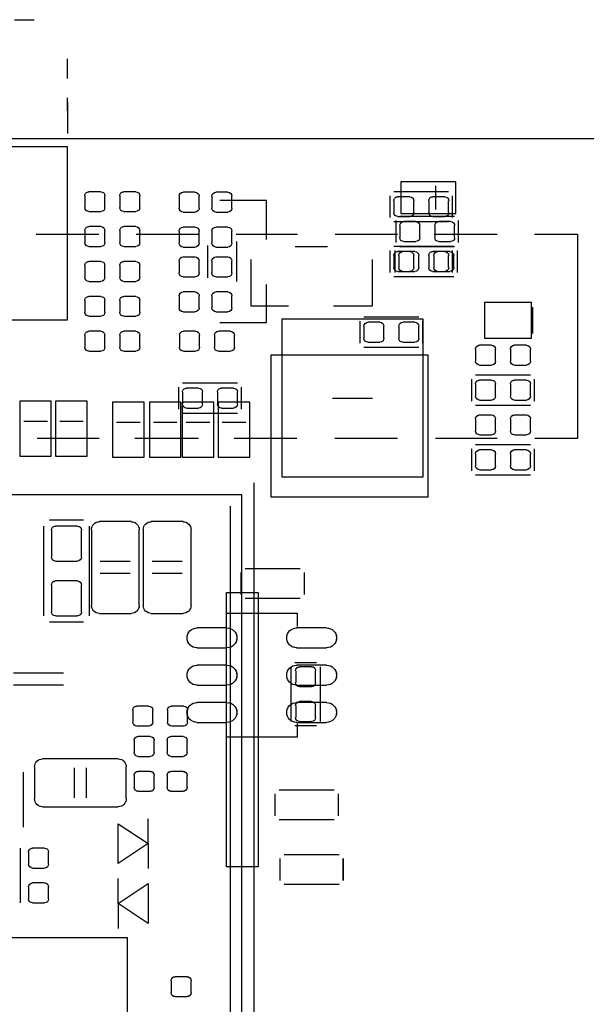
# Model space of a CAD drawing. Header units: inches. Extents: x -2.12 to 5.58, y -1.38 to 1.5.
# Tile 31 of 32: x 0.17 to 0.74, y 0.51 to 1.5. Entities that reach past the tile are written whole.
import ezdxf

# ---------------------------------------------------------------- set-up
doc = ezdxf.new("R2010")
doc.units = ezdxf.units.IN
doc.header["$MEASUREMENT"] = 0
for name, color, linetype in [('INTF_BLUE', 7, 'Continuous'), ('INTF_CYAN', 7, 'Continuous'), ('INTF_GREEN_1', 7, 'Continuous'), ('INTF_GREEN_2', 7, 'Continuous'), ('INTF_GREEN_3', 7, 'Continuous'), ('INTF_MAGENTA', 7, 'Continuous'), ('INTF_MAGENTA_1', 7, 'Continuous'), ('INTF_RED', 7, 'Continuous'), ('INTF_RED_1', 7, 'Continuous'), ('INTF_RED_2', 7, 'Continuous'), ('INTF_YELLOW_1', 7, 'Continuous'), ('INTF_YELLOW_2', 7, 'Continuous'), ('INTF_YELLOW_3', 7, 'Continuous'), ('WHITE', 7, 'Continuous')]:
    doc.layers.add(name, color=color, linetype=linetype)

# ---------------------------------------------------------------- blocks, each defined once
blk = doc.blocks.new('DDD71C7C7C9CF9294EF7B95702A5EAB48181DBE0$$$B8A4396250C5687B1D31E70758B30729E1AC4426')
at = {"layer": 'INTF_GREEN_2', "color": 3}
blk.add_line((-261.715, -54.15), (-176.714, -54.15), dxfattribs=at)
blk.add_line((-261.715, -54.15), (-176.714, -54.15), dxfattribs=at)
at = {"layer": 'INTF_MAGENTA', "color": 6}
for p, q in [((-227.378, -51.116), (-227.878, -51.116)), ((-228.73, -52.611), (-228.73, -52.111)), ((-228.73, -53.441), (-228.73, -53.111)), ((-228.73, -53.211), (-228.73, -54.017)), ((-228.73, -58.763), (-228.73, -54.359)), ((-228.73, -54.359), (-222.527, -54.359)), ((-238.544, -56.159), (-238.544, -55.601)), ((-238.442, -55.499), (-237.046, -55.499)), ((-236.944, -55.601), (-236.944, -56.159)), ((-233.797, -55.725), (-232.61, -55.725)), ((-233.797, -56.718), (-233.797, -55.725)), ((-237.046, -56.261), (-238.442, -56.261)), ((-238.442, -56.896), (-237.046, -56.896)), ((-233.045, -57.785), (-233.045, -56.769)), ((-232.293, -56.871), (-232.293, -57.693)), ((-238.544, -57.556), (-238.544, -56.998)), ((-236.944, -56.998), (-236.944, -57.556)), ((-237.046, -57.658), (-238.442, -57.658)), ((-233.797, -58.829), (-233.797, -57.865)), ((-240.591, -59.11), (-240.591, -58.441)), ((-240.555, -59.228), (-240.555, -58.323)), ((-240.555, -58.323), (-239.352, -58.323)), ((-239.352, -58.323), (-239.352, -59.228)), ((-237.795, -62.763), (-237.795, -58.75)), ((-237.795, -58.75), (-234.188, -58.75)), ((-234.188, -58.75), (-234.188, -62.763)), ((-232.61, -58.829), (-233.797, -58.829)), ((-226.678, -58.763), (-228.73, -58.763)), ((-239.352, -59.228), (-240.555, -59.228)), ((-240.525, -60.173), (-239.128, -60.173)), ((-240.627, -60.833), (-240.627, -60.274)), ((-239.027, -60.274), (-239.027, -60.833)), ((-233.058, -60.376), (-231.661, -60.376)), ((-233.159, -61.036), (-233.159, -60.477)), ((-231.559, -60.477), (-231.559, -61.036)), ((-239.128, -60.935), (-240.525, -60.935)), ((-235.483, -60.757), (-236.499, -60.757)), ((-231.661, -61.138), (-233.058, -61.138)), ((-240.525, -61.951), (-239.128, -61.951)), ((-240.627, -62.611), (-240.627, -62.052)), ((-239.027, -62.052), (-239.027, -62.611)), ((-239.128, -62.713), (-240.525, -62.713)), ((-234.188, -62.763), (-237.795, -62.763)), ((-231.648, -64.922), (-230.886, -64.922)), ((-230.327, -64.922), (-229.565, -64.922)), ((-231.648, -65.227), (-230.886, -65.227)), ((-230.327, -65.227), (-229.565, -65.227)), ((-228.625, -67.767), (-227.355, -67.767)), ((-228.625, -68.072), (-227.355, -68.072)), ((-229.21, -70.942), (-229.21, -70.18)), ((-228.905, -70.942), (-228.905, -70.18)), ((-227.609, -71.692), (-227.609, -70.294)), ((-230.784, -72.111), (-230.784, -71.476)), ((-230.022, -71.603), (-230.784, -72.111)), ((-230.022, -72.619), (-230.022, -71.603)), ((-230.784, -72.111), (-230.784, -72.746)), ((-230.784, -72.111), (-230.022, -72.619)), ((-227.533, -73.622), (-227.533, -72.225)), ((-230.022, -73.635), (-230.022, -73)), ((-230.784, -73.127), (-230.784, -74.143)), ((-230.022, -73.635), (-230.784, -73.127)), ((-230.784, -74.143), (-230.022, -73.635)), ((-230.022, -73.635), (-230.022, -74.27)), ((-230.26, -74.514), (-227.257, -74.514)), ((-230.26, -76.717), (-230.26, -74.514))]:
    blk.add_line(p, q, dxfattribs=at)
at = {"layer": 'INTF_RED_1', "color": 1}
for p, q in [((-233.172, -76.835), (-233.172, -63.221)), ((-233.172, -63.221), (-210.49, -63.221))]:
    blk.add_line(p, q, dxfattribs=at)
at = {"layer": 'WHITE', "color": 7}
for p, q in [((-238.341, -55.626), (-238.036, -55.626)), ((-237.452, -55.626), (-237.147, -55.626)), ((-230.569, -55.905), (-230.569, -55.601)), ((-230.467, -55.499), (-230.162, -55.499)), ((-230.06, -55.601), (-230.06, -55.905)), ((-229.679, -55.905), (-229.679, -55.601)), ((-229.578, -55.499), (-229.273, -55.499)), ((-229.172, -55.601), (-229.172, -55.905)), ((-238.442, -56.032), (-238.442, -55.728)), ((-237.935, -55.728), (-237.935, -56.032)), ((-237.554, -56.032), (-237.554, -55.728)), ((-237.046, -55.728), (-237.046, -56.032)), ((-238.036, -56.134), (-238.341, -56.134)), ((-237.147, -56.134), (-237.452, -56.134)), ((-230.162, -56.007), (-230.467, -56.007)), ((-229.273, -56.007), (-229.578, -56.007)), ((-230.467, -56.388), (-230.162, -56.388)), ((-229.578, -56.388), (-229.273, -56.388)), ((-230.569, -56.794), (-230.569, -56.49)), ((-230.06, -56.49), (-230.06, -56.794)), ((-229.679, -56.794), (-229.679, -56.49)), ((-229.172, -56.49), (-229.172, -56.794)), ((-230.162, -56.896), (-230.467, -56.896)), ((-229.273, -56.896), (-229.578, -56.896)), ((-238.442, -57.429), (-238.442, -57.125)), ((-238.341, -57.023), (-238.036, -57.023)), ((-237.935, -57.125), (-237.935, -57.429)), ((-237.554, -57.429), (-237.554, -57.125)), ((-237.452, -57.023), (-237.147, -57.023)), ((-237.046, -57.125), (-237.046, -57.429)), ((-230.569, -57.683), (-230.569, -57.379)), ((-230.467, -57.277), (-230.162, -57.277)), ((-230.06, -57.379), (-230.06, -57.683)), ((-229.679, -57.683), (-229.679, -57.379)), ((-229.578, -57.277), (-229.273, -57.277)), ((-229.172, -57.379), (-229.172, -57.683)), ((-238.036, -57.531), (-238.341, -57.531)), ((-237.147, -57.531), (-237.452, -57.531)), ((-230.162, -57.785), (-230.467, -57.785)), ((-229.273, -57.785), (-229.578, -57.785)), ((-230.467, -58.166), (-230.162, -58.166)), ((-229.578, -58.166), (-229.273, -58.166)), ((-230.569, -58.572), (-230.569, -58.268)), ((-230.06, -58.268), (-230.06, -58.572)), ((-229.679, -58.572), (-229.679, -58.268)), ((-229.172, -58.268), (-229.172, -58.572)), ((-230.162, -58.674), (-230.467, -58.674)), ((-229.273, -58.674), (-229.578, -58.674)), ((-230.569, -59.461), (-230.569, -59.157)), ((-230.467, -59.055), (-230.162, -59.055)), ((-230.06, -59.157), (-230.06, -59.461)), ((-229.679, -59.461), (-229.679, -59.157)), ((-229.578, -59.055), (-229.273, -59.055)), ((-229.172, -59.157), (-229.172, -59.461)), ((-240.424, -59.411), (-240.119, -59.411)), ((-239.535, -59.411), (-239.23, -59.411)), ((-240.525, -59.817), (-240.525, -59.512)), ((-240.017, -59.512), (-240.017, -59.817)), ((-239.636, -59.817), (-239.636, -59.512)), ((-239.128, -59.512), (-239.128, -59.817)), ((-230.162, -59.563), (-230.467, -59.563)), ((-229.273, -59.563), (-229.578, -59.563)), ((-240.119, -59.919), (-240.424, -59.919)), ((-239.23, -59.919), (-239.535, -59.919)), ((-240.525, -60.706), (-240.525, -60.401)), ((-240.424, -60.3), (-240.119, -60.3)), ((-240.017, -60.401), (-240.017, -60.706)), ((-239.636, -60.706), (-239.636, -60.401)), ((-239.535, -60.3), (-239.23, -60.3)), ((-239.128, -60.401), (-239.128, -60.706)), ((-233.058, -60.909), (-233.058, -60.604)), ((-232.956, -60.503), (-232.651, -60.503)), ((-232.55, -60.604), (-232.55, -60.909)), ((-232.169, -60.909), (-232.169, -60.604)), ((-232.067, -60.503), (-231.762, -60.503)), ((-231.661, -60.604), (-231.661, -60.909)), ((-240.119, -60.808), (-240.424, -60.808)), ((-239.23, -60.808), (-239.535, -60.808)), ((-240.424, -61.189), (-240.119, -61.189)), ((-239.535, -61.189), (-239.23, -61.189)), ((-232.651, -61.011), (-232.956, -61.011)), ((-231.762, -61.011), (-232.067, -61.011)), ((-240.525, -61.595), (-240.525, -61.29)), ((-240.017, -61.29), (-240.017, -61.595)), ((-239.636, -61.595), (-239.636, -61.29)), ((-239.128, -61.29), (-239.128, -61.595)), ((-240.119, -61.697), (-240.424, -61.697)), ((-239.23, -61.697), (-239.535, -61.697)), ((-240.525, -62.484), (-240.525, -62.179)), ((-240.424, -62.078), (-240.119, -62.078)), ((-240.017, -62.179), (-240.017, -62.484)), ((-239.636, -62.484), (-239.636, -62.179)), ((-239.535, -62.078), (-239.23, -62.078)), ((-239.128, -62.179), (-239.128, -62.484)), ((-240.119, -62.586), (-240.424, -62.586)), ((-239.23, -62.586), (-239.535, -62.586)), ((-229.083, -64.808), (-229.083, -64.122)), ((-228.981, -64.021), (-228.422, -64.021)), ((-228.321, -64.122), (-228.321, -64.808)), ((-228.422, -64.91), (-228.981, -64.91)), ((-228.981, -65.418), (-228.422, -65.418)), ((-229.083, -66.205), (-229.083, -65.519)), ((-228.321, -65.519), (-228.321, -66.205)), ((-228.422, -66.307), (-228.981, -66.307)), ((-231.788, -69.012), (-231.788, -68.707)), ((-231.686, -68.605), (-231.381, -68.605)), ((-231.28, -68.707), (-231.28, -69.012)), ((-230.899, -69.012), (-230.899, -68.707)), ((-230.797, -68.605), (-230.492, -68.605)), ((-230.391, -68.707), (-230.391, -69.012)), ((-231.381, -69.113), (-231.686, -69.113)), ((-230.492, -69.113), (-230.797, -69.113)), ((-231.775, -69.787), (-231.775, -69.482)), ((-231.673, -69.38), (-231.369, -69.38)), ((-231.267, -69.482), (-231.267, -69.787)), ((-230.937, -69.787), (-230.937, -69.482)), ((-230.835, -69.38), (-230.53, -69.38)), ((-230.429, -69.482), (-230.429, -69.787)), ((-231.369, -69.888), (-231.673, -69.888)), ((-230.53, -69.888), (-230.835, -69.888)), ((-231.775, -70.676), (-231.775, -70.371)), ((-231.673, -70.269), (-231.369, -70.269)), ((-231.267, -70.371), (-231.267, -70.676)), ((-230.937, -70.676), (-230.937, -70.371)), ((-230.835, -70.269), (-230.53, -70.269)), ((-230.429, -70.371), (-230.429, -70.676)), ((-231.369, -70.777), (-231.673, -70.777)), ((-230.53, -70.777), (-230.835, -70.777)), ((-228.143, -72.225), (-227.838, -72.225)), ((-228.244, -72.631), (-228.244, -72.326)), ((-227.736, -72.326), (-227.736, -72.631)), ((-227.838, -72.733), (-228.143, -72.733)), ((-228.244, -73.52), (-228.244, -73.216)), ((-228.143, -73.114), (-227.838, -73.114)), ((-227.736, -73.216), (-227.736, -73.52)), ((-227.838, -73.622), (-228.143, -73.622)), ((-231.775, -75.501), (-231.47, -75.501)), ((-231.877, -75.908), (-231.877, -75.603)), ((-231.369, -75.603), (-231.369, -75.908)), ((-231.47, -76.01), (-231.775, -76.01))]:
    blk.add_line(p, q, dxfattribs=at)
for centre, start, end in [((-238.341, -55.728), 90, 180), ((-238.036, -55.728), 360, 90), ((-237.452, -55.728), 90, 180), ((-237.147, -55.728), 360, 90), ((-230.467, -55.601), 90, 180), ((-230.162, -55.601), 360, 90), ((-229.578, -55.601), 90, 180), ((-229.273, -55.601), 360, 90), ((-230.467, -55.905), 180, 270), ((-230.162, -55.905), 270, 0), ((-229.578, -55.905), 180, 270), ((-229.273, -55.905), 270, 0), ((-238.341, -56.032), 180, 270), ((-238.036, -56.032), 270, 0), ((-237.452, -56.032), 180, 270), ((-237.147, -56.032), 270, 0), ((-230.467, -56.49), 90, 180), ((-230.162, -56.49), 360, 90), ((-229.578, -56.49), 90, 180), ((-229.273, -56.49), 360, 90), ((-230.467, -56.794), 180, 270), ((-230.162, -56.794), 270, 0), ((-229.578, -56.794), 180, 270), ((-229.273, -56.794), 270, 0), ((-238.341, -57.125), 90, 180), ((-238.036, -57.125), 360, 90), ((-237.452, -57.125), 90, 180), ((-237.147, -57.125), 360, 90), ((-238.341, -57.429), 180, 270), ((-238.036, -57.429), 270, 0), ((-237.452, -57.429), 180, 270), ((-237.147, -57.429), 270, 0), ((-230.467, -57.379), 90, 180), ((-230.162, -57.379), 360, 90), ((-229.578, -57.379), 90, 180), ((-229.273, -57.379), 360, 90), ((-230.467, -57.683), 180, 270), ((-230.162, -57.683), 270, 0), ((-229.578, -57.683), 180, 270), ((-229.273, -57.683), 270, 0), ((-230.467, -58.268), 90, 180), ((-230.162, -58.268), 360, 90), ((-229.578, -58.268), 90, 180), ((-229.273, -58.268), 360, 90), ((-230.467, -58.572), 180, 270), ((-230.162, -58.572), 270, 0), ((-229.578, -58.572), 180, 270), ((-229.273, -58.572), 270, 0), ((-230.467, -59.157), 90, 180), ((-230.162, -59.157), 360, 90), ((-229.578, -59.157), 90, 180), ((-229.273, -59.157), 360, 90), ((-240.424, -59.512), 90, 180), ((-240.119, -59.512), 360, 90), ((-239.535, -59.512), 90, 180), ((-239.23, -59.512), 360, 90), ((-230.467, -59.461), 180, 270), ((-230.162, -59.461), 270, 0), ((-229.578, -59.461), 180, 270), ((-229.273, -59.461), 270, 0), ((-240.424, -59.817), 180, 270), ((-240.119, -59.817), 270, 0), ((-239.535, -59.817), 180, 270), ((-239.23, -59.817), 270, 0), ((-240.424, -60.401), 90, 180), ((-240.119, -60.401), 360, 90), ((-239.535, -60.401), 90, 180), ((-239.23, -60.401), 360, 90), ((-240.424, -60.706), 180, 270), ((-240.119, -60.706), 270, 0), ((-239.535, -60.706), 180, 270), ((-239.23, -60.706), 270, 0), ((-232.956, -60.604), 90, 180), ((-232.651, -60.604), 360, 90), ((-232.067, -60.604), 90, 180), ((-231.762, -60.604), 360, 90), ((-232.956, -60.909), 180, 270), ((-232.651, -60.909), 270, 0), ((-232.067, -60.909), 180, 270), ((-231.762, -60.909), 270, 0), ((-240.424, -61.29), 90, 180), ((-240.119, -61.29), 360, 90), ((-239.535, -61.29), 90, 180), ((-239.23, -61.29), 360, 90), ((-240.424, -61.595), 180, 270), ((-240.119, -61.595), 270, 0), ((-239.535, -61.595), 180, 270), ((-239.23, -61.595), 270, 0), ((-240.424, -62.179), 90, 180), ((-240.119, -62.179), 360, 90), ((-239.535, -62.179), 90, 180), ((-239.23, -62.179), 360, 90), ((-240.424, -62.484), 180, 270), ((-240.119, -62.484), 270, 0), ((-239.535, -62.484), 180, 270), ((-239.23, -62.484), 270, 0), ((-228.981, -64.122), 90, 180), ((-228.422, -64.122), 360, 90), ((-228.981, -64.808), 180, 270), ((-228.422, -64.808), 270, 0), ((-228.981, -65.519), 90, 180), ((-228.422, -65.519), 360, 90), ((-228.981, -66.205), 180, 270), ((-228.422, -66.205), 270, 0), ((-231.686, -68.707), 90, 180), ((-231.381, -68.707), 360, 90), ((-230.797, -68.707), 90, 180), ((-230.492, -68.707), 360, 90), ((-231.686, -69.012), 180, 270), ((-231.381, -69.012), 270, 0), ((-230.797, -69.012), 180, 270), ((-230.492, -69.012), 270, 0), ((-231.673, -69.482), 90, 180), ((-231.369, -69.482), 360, 90), ((-230.835, -69.482), 90, 180), ((-230.53, -69.482), 360, 90), ((-231.673, -69.787), 180, 270), ((-231.369, -69.787), 270, 0), ((-230.835, -69.787), 180, 270), ((-230.53, -69.787), 270, 0), ((-231.673, -70.371), 90, 180), ((-231.369, -70.371), 360, 90), ((-230.835, -70.371), 90, 180), ((-230.53, -70.371), 360, 90), ((-231.673, -70.676), 180, 270), ((-231.369, -70.676), 270, 0), ((-230.835, -70.676), 180, 270), ((-230.53, -70.676), 270, 0), ((-228.143, -72.326), 90, 180), ((-227.838, -72.326), 360, 90), ((-228.143, -72.631), 180, 270), ((-227.838, -72.631), 270, 0), ((-228.143, -73.216), 90, 180), ((-227.838, -73.216), 360, 90), ((-228.143, -73.52), 180, 270), ((-227.838, -73.52), 270, 0), ((-231.775, -75.603), 90, 180), ((-231.47, -75.603), 360, 90), ((-231.775, -75.908), 180, 270), ((-231.47, -75.908), 270, 0)]:
    blk.add_arc(centre, 0.102, start, end, dxfattribs=at)
blk = doc.blocks.new('S70CR100-TOP')
at = {"color": 0}
blk.add_blockref('DDD71C7C7C9CF9294EF7B95702A5EAB48181DBE0$$$B8A4396250C5687B1D31E70758B30729E1AC4426', (0, 0), dxfattribs=at)
blk = doc.blocks.new('3873F21D59116B9BB77B534D235B23D2048C078A$$$B8A4396250C5687B1D31E70758B30729E1AC4426')
at = {"layer": 'INTF_BLUE', "color": 5}
for p, q in [((-240.627, -56.5804), (-241.7286, -56.5804)), ((-241.7286, -56.5804), (-241.7286, -61.7836)), ((-238.0722, -56.5804), (-239.6747, -56.5804)), ((-235.5518, -56.5804), (-237.1342, -56.5804)), ((-233.0315, -56.5804), (-234.588, -56.5804)), ((-230.4795, -56.5804), (-232.0762, -56.5804)), ((-227.9274, -56.5804), (-229.5243, -56.5804)), ((-241.7286, -61.7836), (-240.6387, -61.7836)), ((-239.6806, -61.7836), (-238.1067, -61.7836)), ((-237.14, -61.7836), (-235.5461, -61.7836)), ((-234.5736, -61.7836), (-232.9797, -61.7836)), ((-232.0648, -61.7836), (-230.4478, -61.7836)), ((-229.5387, -61.7836), (-227.9563, -61.7836)), ((-234.7595, -65.2018), (-234.7595, -65.7606)), ((-233.2609, -65.1002), (-234.6579, -65.1002)), ((-233.1593, -65.7606), (-233.1593, -65.2018)), ((-234.6579, -65.8622), (-233.2609, -65.8622)), ((-232.7783, -66.2414), (-234.5817, -66.2414)), ((-234.5817, -66.2414), (-234.5817, -66.5762)), ((-232.7783, -66.5709), (-232.7783, -66.2414)), ((-234.5817, -69.0557), (-234.5817, -69.3946)), ((-232.7783, -69.3946), (-232.7783, -69.0748)), ((-234.5817, -69.3946), (-232.7783, -69.3946)), ((-234.1245, -70.739), (-235.5215, -70.739)), ((-235.6231, -70.8406), (-235.6231, -71.3994)), ((-234.0229, -71.3994), (-234.0229, -70.8406)), ((-235.5215, -71.501), (-234.1245, -71.501)), ((-235.7501, -72.4916), (-235.7501, -73.0504)), ((-234.2515, -72.39), (-235.6485, -72.39)), ((-234.1499, -73.0504), (-234.1499, -72.4916)), ((-235.6485, -73.152), (-234.2515, -73.152))]:
    blk.add_line(p, q, dxfattribs=at)
at = {"layer": 'INTF_MAGENTA_1', "color": 6}
for p, q in [((-235.331, -66.614), (-234.569, -66.614)), ((-232.791, -66.614), (-232.029, -66.614)), ((-234.569, -67.122), (-235.331, -67.122)), ((-232.029, -67.122), (-232.791, -67.122)), ((-235.331, -67.564), (-234.569, -67.564)), ((-232.791, -67.564), (-232.029, -67.564)), ((-234.569, -68.072), (-235.331, -68.072)), ((-232.029, -68.072), (-232.791, -68.072)), ((-235.331, -68.514), (-234.569, -68.514)), ((-232.791, -68.514), (-232.029, -68.514)), ((-234.569, -69.022), (-235.331, -69.022)), ((-232.029, -69.022), (-232.791, -69.022))]:
    blk.add_line(p, q, dxfattribs=at)
for centre, start, end in [((-235.331, -66.868), 90, 270), ((-234.569, -66.868), 270, 90), ((-232.791, -66.868), 90, 270), ((-232.029, -66.868), 270, 90), ((-235.331, -67.818), 90, 270), ((-234.569, -67.818), 270, 90), ((-232.791, -67.818), 90, 270), ((-232.029, -67.818), 270, 90), ((-235.331, -68.768), 90, 270), ((-234.569, -68.768), 270, 90), ((-232.791, -68.768), 90, 270), ((-232.029, -68.768), 270, 90)]:
    blk.add_arc(centre, 0.254, start, end, dxfattribs=at)
at = {"layer": 'INTF_YELLOW_3', "color": 2}
blk.add_line((-261.715, -54.15), (-176.714, -54.15), dxfattribs=at)
blk.add_line((-261.715, -54.15), (-176.714, -54.15), dxfattribs=at)
blk = doc.blocks.new('S70CR100-BOT')
at = {"color": 0}
blk.add_blockref('3873F21D59116B9BB77B534D235B23D2048C078A$$$B8A4396250C5687B1D31E70758B30729E1AC4426', (0, 0), dxfattribs=at)
blk = doc.blocks.new('31673240982F5778DC3FB12357F58391CCFCB263$$$B8A4396250C5687B1D31E70758B30729E1AC4426')
at = {"layer": 'INTF_CYAN', "color": 4}
for p, q in [((-235.331, -66.614), (-234.569, -66.614)), ((-232.791, -66.614), (-232.029, -66.614)), ((-234.569, -67.122), (-235.331, -67.122)), ((-232.029, -67.122), (-232.791, -67.122)), ((-235.331, -67.564), (-234.569, -67.564)), ((-232.791, -67.564), (-232.029, -67.564)), ((-234.569, -68.072), (-235.331, -68.072)), ((-232.029, -68.072), (-232.791, -68.072)), ((-235.331, -68.514), (-234.569, -68.514)), ((-232.791, -68.514), (-232.029, -68.514)), ((-234.569, -69.022), (-235.331, -69.022)), ((-232.029, -69.022), (-232.791, -69.022))]:
    blk.add_line(p, q, dxfattribs=at)
for centre, start, end in [((-235.331, -66.868), 90, 270), ((-234.569, -66.868), 270, 90), ((-232.791, -66.868), 90, 270), ((-232.029, -66.868), 270, 90), ((-235.331, -67.818), 90, 270), ((-234.569, -67.818), 270, 90), ((-232.791, -67.818), 90, 270), ((-232.029, -67.818), 270, 90), ((-235.331, -68.768), 90, 270), ((-234.569, -68.768), 270, 90), ((-232.791, -68.768), 90, 270), ((-232.029, -68.768), 270, 90)]:
    blk.add_arc(centre, 0.254, start, end, dxfattribs=at)
at = {"layer": 'INTF_GREEN_1', "color": 3}
for p, q in [((-241.7286, -56.5804), (-241.7286, -61.7836)), ((-240.627, -56.5804), (-241.7286, -56.5804)), ((-238.0722, -56.5804), (-239.6747, -56.5804)), ((-235.5518, -56.5804), (-237.1342, -56.5804)), ((-233.0315, -56.5804), (-234.588, -56.5804)), ((-230.4795, -56.5804), (-232.0762, -56.5804)), ((-227.9274, -56.5804), (-229.5243, -56.5804)), ((-241.7286, -61.7836), (-240.6387, -61.7836)), ((-239.6806, -61.7836), (-238.1067, -61.7836)), ((-237.14, -61.7836), (-235.5461, -61.7836)), ((-234.5736, -61.7836), (-232.9797, -61.7836)), ((-232.0648, -61.7836), (-230.4478, -61.7836)), ((-229.5387, -61.7836), (-227.9563, -61.7836)), ((-232.7783, -66.2414), (-234.5817, -66.2414)), ((-234.5817, -66.2414), (-234.5817, -66.5648)), ((-232.7783, -66.5612), (-232.7783, -66.2414)), ((-234.5817, -69.0639), (-234.5817, -69.3946)), ((-232.7783, -69.3946), (-232.7783, -69.0789)), ((-234.5817, -69.3946), (-232.7783, -69.3946)), ((-234.1245, -70.739), (-235.5215, -70.739)), ((-235.6231, -70.8406), (-235.6231, -71.3994)), ((-234.0229, -71.3994), (-234.0229, -70.8406)), ((-235.5215, -71.501), (-234.1245, -71.501)), ((-235.7501, -72.4916), (-235.7501, -73.0504)), ((-234.2515, -72.39), (-235.6485, -72.39)), ((-234.1499, -73.0504), (-234.1499, -72.4916)), ((-235.6485, -73.152), (-234.2515, -73.152))]:
    blk.add_line(p, q, dxfattribs=at)
at = {"layer": 'INTF_RED_2', "color": 1}
blk.add_line((-261.715, -54.15), (-176.714, -54.15), dxfattribs=at)
at = {"layer": 'INTF_YELLOW_2', "color": 2}
for p, q in [((-240.627, -56.5804), (-241.7286, -56.5804)), ((-241.7286, -56.5804), (-241.7286, -61.7836)), ((-238.0722, -56.5804), (-239.6747, -56.5804)), ((-235.5518, -56.5804), (-237.1342, -56.5804)), ((-233.0315, -56.5804), (-234.588, -56.5804)), ((-230.4795, -56.5804), (-232.0762, -56.5804)), ((-227.9274, -56.5804), (-229.5243, -56.5804)), ((-241.7286, -61.7836), (-240.6387, -61.7836)), ((-239.6806, -61.7836), (-238.1067, -61.7836)), ((-237.14, -61.7836), (-235.5461, -61.7836)), ((-234.5736, -61.7836), (-232.9797, -61.7836)), ((-232.0648, -61.7836), (-230.4478, -61.7836)), ((-229.5387, -61.7836), (-227.9563, -61.7836)), ((-232.7783, -66.2414), (-234.5817, -66.2414)), ((-234.5817, -66.2414), (-234.5817, -66.5762)), ((-232.7783, -66.5709), (-232.7783, -66.2414)), ((-234.5817, -69.0557), (-234.5817, -69.3946)), ((-232.7783, -69.3946), (-232.7783, -69.0748)), ((-234.5817, -69.3946), (-232.7783, -69.3946)), ((-234.1245, -70.739), (-235.5215, -70.739)), ((-235.6231, -70.8406), (-235.6231, -71.3994)), ((-234.0229, -71.3994), (-234.0229, -70.8406)), ((-235.5215, -71.501), (-234.1245, -71.501)), ((-235.7501, -72.4916), (-235.7501, -73.0504)), ((-234.2515, -72.39), (-235.6485, -72.39)), ((-234.1499, -73.0504), (-234.1499, -72.4916)), ((-235.6485, -73.152), (-234.2515, -73.152))]:
    blk.add_line(p, q, dxfattribs=at)
blk = doc.blocks.new('S70CR110-BOT')
at = {"color": 0}
blk.add_blockref('31673240982F5778DC3FB12357F58391CCFCB263$$$B8A4396250C5687B1D31E70758B30729E1AC4426', (0, 0), dxfattribs=at)
blk = doc.blocks.new('FE1B2A364973CD4E62792E9A41617DEF1B491828$$$B8A4396250C5687B1D31E70758B30729E1AC4426')
at = {"layer": 'INTF_GREEN_3', "color": 3}
for p, q in [((-232.918, -55.918), (-232.918, -55.613)), ((-232.816, -55.512), (-232.512, -55.512)), ((-232.41, -55.613), (-232.41, -55.918)), ((-232.08, -55.918), (-232.08, -55.613)), ((-231.978, -55.512), (-231.673, -55.512)), ((-231.572, -55.613), (-231.572, -55.918)), ((-232.512, -56.02), (-232.816, -56.02)), ((-231.673, -56.02), (-231.978, -56.02)), ((-238.595, -56.667), (-238.595, -56.363)), ((-238.493, -56.261), (-238.189, -56.261)), ((-238.087, -56.363), (-238.087, -56.667)), ((-237.706, -56.667), (-237.706, -56.363)), ((-237.604, -56.261), (-237.299, -56.261)), ((-237.198, -56.363), (-237.198, -56.667)), ((-232.816, -56.401), (-232.512, -56.401)), ((-231.978, -56.401), (-231.673, -56.401)), ((-232.918, -56.807), (-232.918, -56.502)), ((-232.41, -56.502), (-232.41, -56.807)), ((-232.08, -56.807), (-232.08, -56.502)), ((-231.572, -56.502), (-231.572, -56.807)), ((-238.189, -56.769), (-238.493, -56.769)), ((-237.299, -56.769), (-237.604, -56.769)), ((-232.512, -56.909), (-232.816, -56.909)), ((-231.673, -56.909), (-231.978, -56.909)), ((-238.57, -57.429), (-238.57, -57.125)), ((-238.468, -57.023), (-238.163, -57.023)), ((-238.061, -57.125), (-238.061, -57.429)), ((-237.68, -57.429), (-237.68, -57.125)), ((-237.579, -57.023), (-237.274, -57.023)), ((-237.173, -57.125), (-237.173, -57.429)), ((-232.816, -57.163), (-232.512, -57.163)), ((-231.978, -57.163), (-231.673, -57.163)), ((-232.918, -57.569), (-232.918, -57.264)), ((-232.41, -57.264), (-232.41, -57.569)), ((-232.08, -57.569), (-232.08, -57.264)), ((-231.572, -57.264), (-231.572, -57.569)), ((-238.163, -57.531), (-238.468, -57.531)), ((-237.274, -57.531), (-237.579, -57.531)), ((-232.512, -57.671), (-232.816, -57.671)), ((-231.673, -57.671), (-231.978, -57.671)), ((-232.918, -58.458), (-232.918, -58.153)), ((-232.816, -58.052), (-232.512, -58.052)), ((-232.41, -58.153), (-232.41, -58.458)), ((-232.08, -58.458), (-232.08, -58.153)), ((-231.978, -58.052), (-231.673, -58.052)), ((-231.572, -58.153), (-231.572, -58.458)), ((-232.512, -58.56), (-232.816, -58.56)), ((-231.673, -58.56), (-231.978, -58.56)), ((-237.68, -59.233), (-237.68, -58.928)), ((-237.579, -58.826), (-237.274, -58.826)), ((-237.173, -58.928), (-237.173, -59.233)), ((-236.792, -59.233), (-236.792, -58.928)), ((-236.69, -58.826), (-236.385, -58.826)), ((-236.284, -58.928), (-236.284, -59.233)), ((-232.982, -59.461), (-232.982, -59.157)), ((-232.88, -59.055), (-232.575, -59.055)), ((-232.474, -59.157), (-232.474, -59.461)), ((-232.093, -59.461), (-232.093, -59.157)), ((-231.991, -59.055), (-231.686, -59.055)), ((-231.584, -59.157), (-231.584, -59.461)), ((-240.424, -59.411), (-240.119, -59.411)), ((-239.535, -59.411), (-239.23, -59.411)), ((-237.274, -59.334), (-237.579, -59.334)), ((-236.385, -59.334), (-236.69, -59.334)), ((-240.525, -59.817), (-240.525, -59.512)), ((-240.017, -59.512), (-240.017, -59.817)), ((-239.636, -59.817), (-239.636, -59.512)), ((-239.128, -59.512), (-239.128, -59.817)), ((-232.575, -59.563), (-232.88, -59.563)), ((-231.686, -59.563), (-231.991, -59.563)), ((-240.119, -59.919), (-240.424, -59.919)), ((-239.23, -59.919), (-239.535, -59.919)), ((-240.525, -60.706), (-240.525, -60.401)), ((-240.424, -60.3), (-240.119, -60.3)), ((-240.017, -60.401), (-240.017, -60.706)), ((-239.636, -60.706), (-239.636, -60.401)), ((-239.535, -60.3), (-239.23, -60.3)), ((-239.128, -60.401), (-239.128, -60.706)), ((-240.119, -60.808), (-240.424, -60.808)), ((-239.23, -60.808), (-239.535, -60.808)), ((-240.424, -61.189), (-240.119, -61.189)), ((-239.535, -61.189), (-239.23, -61.189)), ((-240.525, -61.595), (-240.525, -61.29)), ((-240.017, -61.29), (-240.017, -61.595)), ((-239.636, -61.595), (-239.636, -61.29)), ((-239.128, -61.29), (-239.128, -61.595)), ((-240.119, -61.697), (-240.424, -61.697)), ((-239.23, -61.697), (-239.535, -61.697)), ((-240.525, -62.484), (-240.525, -62.179)), ((-240.424, -62.078), (-240.119, -62.078)), ((-240.017, -62.179), (-240.017, -62.484)), ((-239.636, -62.484), (-239.636, -62.179)), ((-239.535, -62.078), (-239.23, -62.078)), ((-239.128, -62.179), (-239.128, -62.484)), ((-240.119, -62.586), (-240.424, -62.586)), ((-239.23, -62.586), (-239.535, -62.586)), ((-229.083, -64.808), (-229.083, -64.122)), ((-228.981, -64.021), (-228.422, -64.021)), ((-228.321, -64.122), (-228.321, -64.808)), ((-228.422, -64.91), (-228.981, -64.91)), ((-228.981, -65.418), (-228.422, -65.418)), ((-229.083, -66.205), (-229.083, -65.519)), ((-228.321, -65.519), (-228.321, -66.205)), ((-228.422, -66.307), (-228.981, -66.307)), ((-235.052, -68.009), (-235.052, -67.704)), ((-234.95, -67.602), (-234.645, -67.602)), ((-234.544, -67.704), (-234.544, -68.009)), ((-234.645, -68.11), (-234.95, -68.11)), ((-234.95, -68.491), (-234.645, -68.491)), ((-235.052, -68.898), (-235.052, -68.593)), ((-234.544, -68.593), (-234.544, -68.898)), ((-231.788, -69.012), (-231.788, -68.707)), ((-231.686, -68.605), (-231.381, -68.605)), ((-231.28, -68.707), (-231.28, -69.012)), ((-230.899, -69.012), (-230.899, -68.707)), ((-230.797, -68.605), (-230.492, -68.605)), ((-230.391, -68.707), (-230.391, -69.012)), ((-234.645, -68.999), (-234.95, -68.999)), ((-231.381, -69.113), (-231.686, -69.113)), ((-230.492, -69.113), (-230.797, -69.113)), ((-231.775, -69.787), (-231.775, -69.482)), ((-231.673, -69.38), (-231.369, -69.38)), ((-231.267, -69.482), (-231.267, -69.787)), ((-230.937, -69.787), (-230.937, -69.482)), ((-230.835, -69.38), (-230.53, -69.38)), ((-230.429, -69.482), (-230.429, -69.787)), ((-231.369, -69.888), (-231.673, -69.888)), ((-230.53, -69.888), (-230.835, -69.888)), ((-231.775, -70.676), (-231.775, -70.371)), ((-231.673, -70.269), (-231.369, -70.269)), ((-231.267, -70.371), (-231.267, -70.676)), ((-230.937, -70.676), (-230.937, -70.371)), ((-230.835, -70.269), (-230.53, -70.269)), ((-230.429, -70.371), (-230.429, -70.676)), ((-231.369, -70.777), (-231.673, -70.777)), ((-230.53, -70.777), (-230.835, -70.777)), ((-228.143, -72.225), (-227.838, -72.225)), ((-228.244, -72.631), (-228.244, -72.326)), ((-227.736, -72.326), (-227.736, -72.631)), ((-227.838, -72.733), (-228.143, -72.733)), ((-228.244, -73.52), (-228.244, -73.216)), ((-228.143, -73.114), (-227.838, -73.114)), ((-227.736, -73.216), (-227.736, -73.52)), ((-227.838, -73.622), (-228.143, -73.622)), ((-231.775, -75.501), (-231.47, -75.501)), ((-231.877, -75.908), (-231.877, -75.603)), ((-231.369, -75.603), (-231.369, -75.908)), ((-231.47, -76.01), (-231.775, -76.01))]:
    blk.add_line(p, q, dxfattribs=at)
for centre, start, end in [((-232.816, -55.613), 90, 180), ((-232.512, -55.613), 360, 90), ((-231.978, -55.613), 90, 180), ((-231.673, -55.613), 360, 90), ((-232.816, -55.918), 180, 270), ((-232.512, -55.918), 270, 0), ((-231.978, -55.918), 180, 270), ((-231.673, -55.918), 270, 0), ((-238.493, -56.363), 90, 180), ((-238.189, -56.363), 360, 90), ((-237.604, -56.363), 90, 180), ((-237.299, -56.363), 360, 90), ((-232.816, -56.502), 90, 180), ((-232.512, -56.502), 360, 90), ((-231.978, -56.502), 90, 180), ((-231.673, -56.502), 360, 90), ((-238.493, -56.667), 180, 270), ((-238.189, -56.667), 270, 0), ((-237.604, -56.667), 180, 270), ((-237.299, -56.667), 270, 0), ((-232.816, -56.807), 180, 270), ((-232.512, -56.807), 270, 0), ((-231.978, -56.807), 180, 270), ((-231.673, -56.807), 270, 0), ((-238.468, -57.125), 90, 180), ((-238.163, -57.125), 360, 90), ((-237.579, -57.125), 90, 180), ((-237.274, -57.125), 360, 90), ((-232.816, -57.264), 90, 180), ((-232.512, -57.264), 360, 90), ((-231.978, -57.264), 90, 180), ((-231.673, -57.264), 360, 90), ((-238.468, -57.429), 180, 270), ((-238.163, -57.429), 270, 0), ((-237.579, -57.429), 180, 270), ((-237.274, -57.429), 270, 0), ((-232.816, -57.569), 180, 270), ((-232.512, -57.569), 270, 0), ((-231.978, -57.569), 180, 270), ((-231.673, -57.569), 270, 0), ((-232.816, -58.153), 90, 180), ((-232.512, -58.153), 360, 90), ((-231.978, -58.153), 90, 180), ((-231.673, -58.153), 360, 90), ((-232.816, -58.458), 180, 270), ((-232.512, -58.458), 270, 0), ((-231.978, -58.458), 180, 270), ((-231.673, -58.458), 270, 0), ((-237.579, -58.928), 90, 180), ((-237.274, -58.928), 360, 90), ((-236.69, -58.928), 90, 180), ((-236.385, -58.928), 360, 90), ((-232.88, -59.157), 90, 180), ((-232.575, -59.157), 360, 90), ((-231.991, -59.157), 90, 180), ((-231.686, -59.157), 360, 90), ((-240.424, -59.512), 90, 180), ((-240.119, -59.512), 360, 90), ((-239.535, -59.512), 90, 180), ((-239.23, -59.512), 360, 90), ((-237.579, -59.233), 180, 270), ((-237.274, -59.233), 270, 0), ((-236.69, -59.233), 180, 270), ((-236.385, -59.233), 270, 0), ((-232.88, -59.461), 180, 270), ((-232.575, -59.461), 270, 0), ((-231.991, -59.461), 180, 270), ((-231.686, -59.461), 270, 0), ((-240.424, -59.817), 180, 270), ((-240.119, -59.817), 270, 0), ((-239.535, -59.817), 180, 270), ((-239.23, -59.817), 270, 0), ((-240.424, -60.401), 90, 180), ((-240.119, -60.401), 360, 90), ((-239.535, -60.401), 90, 180), ((-239.23, -60.401), 360, 90), ((-240.424, -60.706), 180, 270), ((-240.119, -60.706), 270, 0), ((-239.535, -60.706), 180, 270), ((-239.23, -60.706), 270, 0), ((-240.424, -61.29), 90, 180), ((-240.119, -61.29), 360, 90), ((-239.535, -61.29), 90, 180), ((-239.23, -61.29), 360, 90), ((-240.424, -61.595), 180, 270), ((-240.119, -61.595), 270, 0), ((-239.535, -61.595), 180, 270), ((-239.23, -61.595), 270, 0), ((-240.424, -62.179), 90, 180), ((-240.119, -62.179), 360, 90), ((-239.535, -62.179), 90, 180), ((-239.23, -62.179), 360, 90), ((-240.424, -62.484), 180, 270), ((-240.119, -62.484), 270, 0), ((-239.535, -62.484), 180, 270), ((-239.23, -62.484), 270, 0), ((-228.981, -64.122), 90, 180), ((-228.422, -64.122), 360, 90), ((-228.981, -64.808), 180, 270), ((-228.422, -64.808), 270, 0), ((-228.981, -65.519), 90, 180), ((-228.422, -65.519), 360, 90), ((-228.981, -66.205), 180, 270), ((-228.422, -66.205), 270, 0), ((-234.95, -67.704), 90, 180), ((-234.645, -67.704), 360, 90), ((-234.95, -68.009), 180, 270), ((-234.645, -68.009), 270, 0), ((-234.95, -68.593), 90, 180), ((-234.645, -68.593), 360, 90), ((-231.686, -68.707), 90, 180), ((-231.381, -68.707), 360, 90), ((-230.797, -68.707), 90, 180), ((-230.492, -68.707), 360, 90), ((-234.95, -68.898), 180, 270), ((-234.645, -68.898), 270, 0), ((-231.686, -69.012), 180, 270), ((-231.381, -69.012), 270, 0), ((-230.797, -69.012), 180, 270), ((-230.492, -69.012), 270, 0), ((-231.673, -69.482), 90, 180), ((-231.369, -69.482), 360, 90), ((-230.835, -69.482), 90, 180), ((-230.53, -69.482), 360, 90), ((-231.673, -69.787), 180, 270), ((-231.369, -69.787), 270, 0), ((-230.835, -69.787), 180, 270), ((-230.53, -69.787), 270, 0), ((-231.673, -70.371), 90, 180), ((-231.369, -70.371), 360, 90), ((-230.835, -70.371), 90, 180), ((-230.53, -70.371), 360, 90), ((-231.673, -70.676), 180, 270), ((-231.369, -70.676), 270, 0), ((-230.835, -70.676), 180, 270), ((-230.53, -70.676), 270, 0), ((-228.143, -72.326), 90, 180), ((-227.838, -72.326), 360, 90), ((-228.143, -72.631), 180, 270), ((-227.838, -72.631), 270, 0), ((-228.143, -73.216), 90, 180), ((-227.838, -73.216), 360, 90), ((-228.143, -73.52), 180, 270), ((-227.838, -73.52), 270, 0), ((-231.775, -75.603), 90, 180), ((-231.47, -75.603), 360, 90), ((-231.775, -75.908), 180, 270), ((-231.47, -75.908), 270, 0)]:
    blk.add_arc(centre, 0.102, start, end, dxfattribs=at)
at = {"layer": 'INTF_RED', "color": 1}
blk.add_line((-261.715, -54.15), (-176.714, -54.15), dxfattribs=at)
at = {"layer": 'INTF_YELLOW_1', "color": 2}
for p, q in [((-238.629, -56.054), (-238.629, -55.249)), ((-238.629, -55.249), (-237.226, -55.249)), ((-238.113, -55.953), (-238.113, -55.352)), ((-237.226, -55.249), (-237.226, -56.054)), ((-237.226, -56.054), (-238.629, -56.054)), ((-238.595, -56.134), (-237.198, -56.134)), ((-238.696, -56.794), (-238.696, -56.236)), ((-237.096, -56.236), (-237.096, -56.794)), ((-237.198, -56.896), (-238.595, -56.896)), ((-238.57, -56.896), (-237.173, -56.896)), ((-235.356, -56.906), (-234.534, -56.906)), ((-238.671, -57.556), (-238.671, -56.998)), ((-237.071, -56.998), (-237.071, -57.556)), ((-236.502, -58.41), (-236.502, -57.223)), ((-233.398, -57.223), (-233.398, -58.41)), ((-237.173, -57.658), (-238.57, -57.658)), ((-240.591, -59.11), (-240.591, -58.441)), ((-240.555, -59.228), (-240.555, -58.323)), ((-240.555, -58.323), (-239.352, -58.323)), ((-239.352, -58.323), (-239.352, -59.228)), ((-235.509, -58.41), (-236.502, -58.41)), ((-233.398, -58.41), (-234.362, -58.41)), ((-237.68, -58.699), (-236.284, -58.699)), ((-237.782, -59.36), (-237.782, -58.801)), ((-236.182, -58.801), (-236.182, -59.36)), ((-239.352, -59.228), (-240.555, -59.228)), ((-237.922, -63.271), (-237.922, -59.665)), ((-237.922, -59.665), (-233.909, -59.665)), ((-236.284, -59.461), (-237.68, -59.461)), ((-233.909, -59.665), (-233.909, -63.271)), ((-240.525, -60.173), (-239.128, -60.173)), ((-240.627, -60.833), (-240.627, -60.274)), ((-239.027, -60.274), (-239.027, -60.833)), ((-239.128, -60.935), (-240.525, -60.935)), ((-233.371, -62.265), (-233.371, -60.862)), ((-233.371, -60.862), (-232.566, -60.862)), ((-232.566, -60.862), (-232.566, -62.265)), ((-232.457, -62.265), (-232.457, -60.862)), ((-232.457, -60.862), (-231.652, -60.862)), ((-231.652, -60.862), (-231.652, -62.265)), ((-231.618, -62.265), (-231.618, -60.862)), ((-231.618, -60.862), (-230.814, -60.862)), ((-230.814, -60.862), (-230.814, -62.265)), ((-230.679, -62.265), (-230.679, -60.862)), ((-230.679, -60.862), (-229.874, -60.862)), ((-229.874, -60.862), (-229.874, -62.265)), ((-229.231, -62.24), (-229.231, -60.837)), ((-229.231, -60.837), (-228.426, -60.837)), ((-228.426, -60.837), (-228.426, -62.24)), ((-228.316, -62.24), (-228.316, -60.837)), ((-228.316, -60.837), (-227.512, -60.837)), ((-227.512, -60.837), (-227.512, -62.24)), ((-233.27, -61.379), (-232.669, -61.379)), ((-232.356, -61.379), (-231.755, -61.379)), ((-231.518, -61.379), (-230.916, -61.379)), ((-230.578, -61.379), (-229.977, -61.379)), ((-229.13, -61.353), (-228.529, -61.353)), ((-228.215, -61.353), (-227.614, -61.353)), ((-240.525, -61.951), (-239.128, -61.951)), ((-240.627, -62.611), (-240.627, -62.052)), ((-239.027, -62.052), (-239.027, -62.611)), ((-232.566, -62.265), (-233.371, -62.265)), ((-231.652, -62.265), (-232.457, -62.265)), ((-230.814, -62.265), (-231.618, -62.265)), ((-229.874, -62.265), (-230.679, -62.265)), ((-228.426, -62.24), (-229.231, -62.24)), ((-227.512, -62.24), (-228.316, -62.24)), ((-239.128, -62.713), (-240.525, -62.713)), ((-233.484, -76.528), (-233.484, -62.914)), ((-233.909, -63.271), (-237.922, -63.271)), ((-232.884, -77.128), (-232.884, -63.514)), ((-231.673, -63.906), (-230.861, -63.906)), ((-230.353, -63.906), (-229.54, -63.906)), ((-229.133, -63.868), (-228.27, -63.868)), ((-231.877, -66.04), (-231.877, -64.11)), ((-230.657, -64.11), (-230.657, -66.04)), ((-230.556, -66.04), (-230.556, -64.11)), ((-229.337, -64.11), (-229.337, -66.04)), ((-229.286, -66.307), (-229.286, -64.021)), ((-228.117, -64.021), (-228.117, -66.307)), ((-232.778, -65.716), (-233.591, -65.716)), ((-233.591, -65.716), (-233.591, -72.701)), ((-232.778, -72.701), (-232.778, -65.716)), ((-230.861, -66.243), (-231.673, -66.243)), ((-229.54, -66.243), (-230.353, -66.243)), ((-228.27, -66.459), (-229.133, -66.459)), ((-235.179, -68.999), (-235.179, -67.602)), ((-235.077, -67.501), (-234.518, -67.501)), ((-234.417, -67.602), (-234.417, -68.999)), ((-234.518, -69.101), (-235.077, -69.101)), ((-230.022, -69.952), (-228.092, -69.952)), ((-230.226, -70.968), (-230.226, -70.155)), ((-227.889, -70.155), (-227.889, -70.968)), ((-227.609, -71.692), (-227.609, -70.294)), ((-228.092, -71.171), (-230.022, -71.171)), ((-230.784, -72.111), (-230.784, -71.476)), ((-230.022, -71.603), (-230.784, -72.111)), ((-230.022, -72.619), (-230.022, -71.603)), ((-230.784, -72.111), (-230.784, -72.746)), ((-230.784, -72.111), (-230.022, -72.619)), ((-227.533, -73.622), (-227.533, -72.225)), ((-233.591, -72.701), (-232.778, -72.701)), ((-230.022, -73.635), (-230.022, -73)), ((-230.784, -73.127), (-230.784, -74.143)), ((-230.022, -73.635), (-230.784, -73.127)), ((-230.784, -74.143), (-230.022, -73.635)), ((-230.022, -73.635), (-230.022, -74.27)), ((-230.26, -74.514), (-227.257, -74.514)), ((-230.26, -76.717), (-230.26, -74.514))]:
    blk.add_line(p, q, dxfattribs=at)
for centre, start, end in [((-231.673, -64.11), 90, 180), ((-230.861, -64.11), 360, 90), ((-230.353, -64.11), 90, 180), ((-229.54, -64.11), 360, 90), ((-231.673, -66.04), 180, 270), ((-230.861, -66.04), 270, 0), ((-230.353, -66.04), 180, 270), ((-229.54, -66.04), 270, 0), ((-230.022, -70.155), 90, 180), ((-228.092, -70.155), 360, 90), ((-230.022, -70.968), 180, 270), ((-228.092, -70.968), 270, 0)]:
    blk.add_arc(centre, 0.203, start, end, dxfattribs=at)
blk = doc.blocks.new('S70CR110-TOP')
at = {"color": 0}
blk.add_blockref('FE1B2A364973CD4E62792E9A41617DEF1B491828$$$B8A4396250C5687B1D31E70758B30729E1AC4426', (0, 0), dxfattribs=at)
blk = doc.blocks.new('S70CR100_STACK_ASSY_ASM')
at = {"color": 0, "extrusion": (0, 0, -1), "rotation": 1.14827544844e-05}
blk.add_blockref('S70CR100-TOP', (223.214, 89.15), dxfattribs=at)
at = {"color": 0, "extrusion": (0, 0, -1)}
for name, p in [('S70CR110-BOT', (223.214, 89.15, -1)), ('S70CR100-BOT', (223.215, 89.15, -1)), ('S70CR110-TOP', (223.214, 89.15))]:
    blk.add_blockref(name, p, dxfattribs=at)

msp = doc.modelspace()

# ---------------------------------------------------------------- block references
at = {"xscale": 0.0393700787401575, "yscale": 0.0393700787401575, "zscale": 0.0393700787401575}
msp.add_blockref('S70CR100_STACK_ASSY_ASM', (0, 0), dxfattribs=at)

doc.saveas('drawing.dxf')
